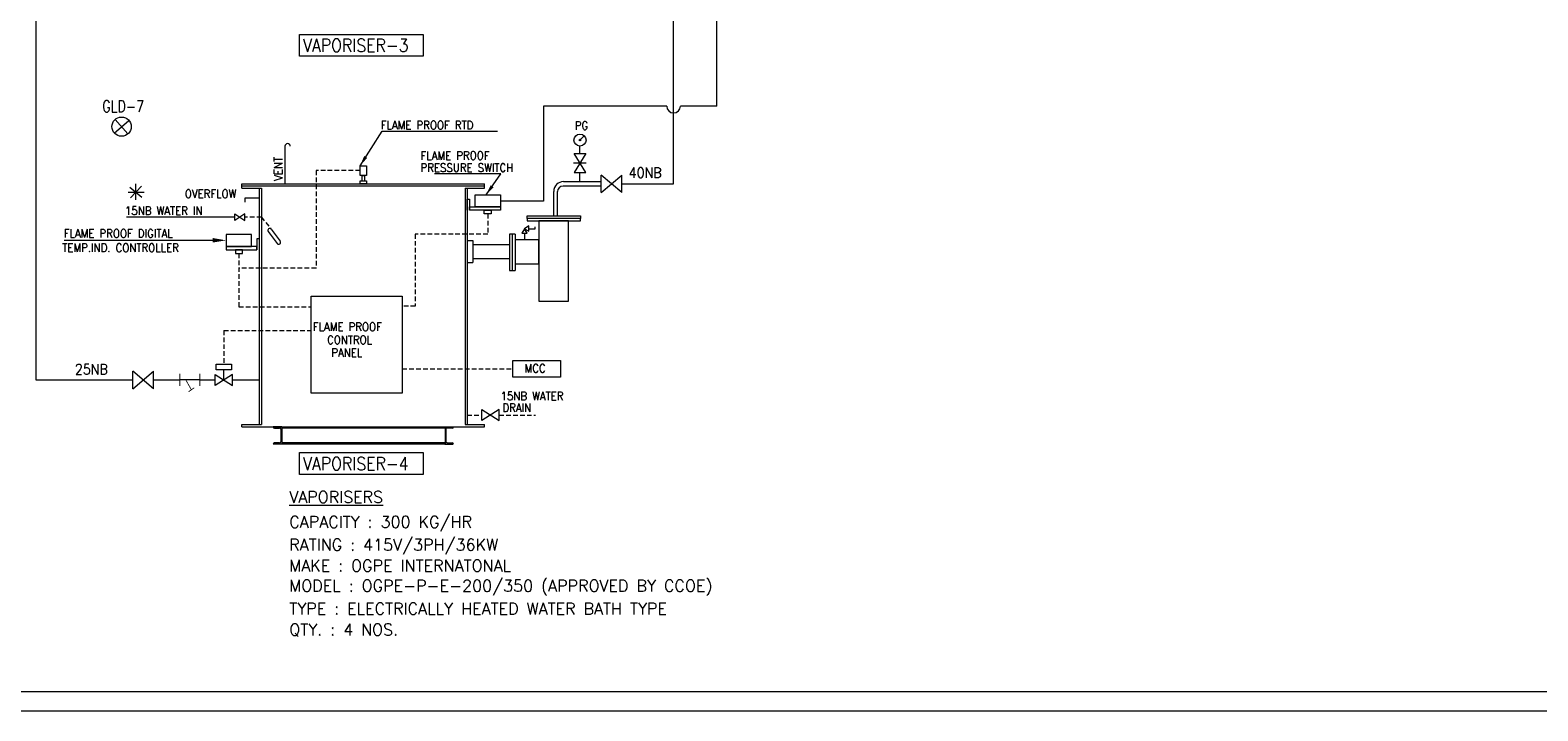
# Model space of a CAD drawing. Extents: x 41394 to 73734, y -4176 to 17654.
# Tile 3 of 7: x 53358 to 63702, y -4176 to 493. Entities that reach past the tile are written whole.
import ezdxf

# ---------------------------------------------------------------- set-up
doc = ezdxf.new("R2010")
doc.units = 0
doc.header["$LTSCALE"] = 5
doc.linetypes.add('HIDDEN', pattern=[9.525, 6.35, -3.175])
doc.layers.get('0').update_dxf_attribs({"linetype": 'CONTINUOUS', "lineweight": 20})
for name, color, linetype, lineweight in [('BOUNDARY', 7, 'CONTINUOUS', 20), ('DIM', 1, 'CONTINUOUS', 15), ('HID', 1, 'HIDDEN', 20), ('PIPE', 5, 'CONTINUOUS', 20), ('SYM', 2, 'CONTINUOUS', 30), ('TEXT', 2, 'CONTINUOUS', 15), ('VALVE', 3, 'CONTINUOUS', 20)]:
    doc.layers.add(name, color=color, linetype=linetype, lineweight=lineweight)
doc.styles.add('DIM', font='romans.shx')
doc.styles.add('l', font='romans.shx')

msp = doc.modelspace()

# ---------------------------------------------------------------- hatches: boundary and pattern name
at = {"layer": 'SYM', "lineweight": 15}
h = msp.add_hatch(color=256, dxfattribs=at)
edge = h.paths.add_edge_path()
edge.add_arc((57130, -261), 5.42, 0, 360)

# ---------------------------------------------------------------- linework, layer by layer
at = {"lineweight": 15}
for p, q in [((55106, -304), (55106, -378)), ((55106, -378), (55106, -562)), ((55633, -504), (55633, -541)), ((55633, -504), (55654, -504)), ((55654, -541), (55654, -504)), ((57130, -546), (57130, -483)), ((54811, -562), (56476, -562)), ((54811, -591), (54811, -562)), ((54811, -576), (55025, -576)), ((54811, -591), (54944, -591)), ((54930, -591), (54930, -2213)), ((54944, -591), (54944, -2213)), ((55025, -576), (56261, -576)), ((56261, -576), (56476, -576)), ((56342, -591), (56476, -591)), ((56342, -591), (56342, -2213)), ((56357, -591), (56357, -2213)), ((56476, -591), (56476, -562)), ((56950, -780), (56950, -613)), ((56976, -780), (56976, -615)), ((57014, -576), (57275, -576)), ((57017, -546), (57275, -546)), ((54930, -660), (54830, -660)), ((54830, -660), (54830, -688)), ((56357, -666), (56373, -666)), ((56357, -743), (56357, -666)), ((56373, -666), (56373, -743)), ((56373, -719), (56585, -719)), ((56373, -743), (56373, -719)), ((56585, -719), (56585, -743)), ((56585, -743), (56373, -743)), ((54990, -888), (55053, -971)), ((55011, -873), (55074, -955)), ((56646, -906), (56646, -1155)), ((56685, -906), (56646, -906)), ((56665, -906), (56665, -1155)), ((56685, -906), (56685, -1155)), ((54914, -990), (54702, -990)), ((54702, -990), (54702, -1015)), ((54702, -1015), (54914, -1015)), ((54914, -938), (54914, -1015)), ((54930, -938), (54914, -938)), ((54914, -1015), (54914, -990)), ((56357, -950), (56395, -950)), ((56395, -950), (56395, -1102)), ((56395, -978), (56646, -978)), ((56685, -942), (56848, -942)), ((56848, -1110), (56848, -942)), ((56357, -1102), (56395, -1102)), ((56395, -1073), (56646, -1073)), ((56685, -1110), (56848, -1110)), ((56646, -1155), (56685, -1155)), ((55286, -1997), (55286, -1332)), ((55286, -1332), (55911, -1332)), ((55911, -1332), (55911, -1997)), ((55911, -1997), (55286, -1997)), ((54811, -2213), (54944, -2213)), ((54811, -2228), (54811, -2213)), ((54811, -2228), (56476, -2228)), ((55084, -2228), (55025, -2228)), ((55025, -2228), (55025, -2228)), ((55034, -2236), (55069, -2236)), ((55078, -2244), (55078, -2330)), ((55084, -2228), (55084, -2347)), ((56218, -2236), (55084, -2236)), ((56203, -2228), (56261, -2228)), ((56204, -2228), (56204, -2347)), ((56209, -2244), (56209, -2330)), ((56253, -2236), (56218, -2236)), ((56261, -2228), (56261, -2228)), ((56342, -2213), (56476, -2213)), ((56476, -2228), (56476, -2213)), ((56203, -2347), (55025, -2347)), ((55025, -2347), (55025, -2347)), ((55069, -2338), (55034, -2338)), ((56218, -2338), (55084, -2338)), ((56203, -2347), (56261, -2347)), ((56218, -2338), (56253, -2338)), ((56261, -2347), (56261, -2347))]:
    msp.add_line(p, q, dxfattribs=at)
at = {"linetype": 'HIDDEN', "lineweight": 15}
for p, q in [((55319, -471), (55319, -1139)), ((55621, -471), (55319, -471)), ((54944, -790), (54831, -790)), ((54944, -790), (55009, -869)), ((56497, -768), (56497, -906)), ((56497, -906), (56000, -906)), ((56000, -906), (56000, -1401)), ((54790, -1039), (54790, -1405)), ((55319, -1139), (54790, -1139)), ((54790, -1405), (55286, -1405)), ((56000, -1401), (55911, -1401)), ((54687, -1567), (55286, -1567)), ((54687, -1567), (54687, -1799)), ((55911, -1830), (56670, -1830)), ((56357, -2148), (56456, -2148)), ((56576, -2148), (56825, -2148))]:
    msp.add_line(p, q, dxfattribs=at)
at = {"linetype": 'ByBlock', "lineweight": 15}
msp.add_line((54761, -790), (54019, -790), dxfattribs=at)
at = {"lineweight": 15}
for points in [[(55621, -437), (55666, -437), (55666, -504), (55621, -504)], [(55621, -541), (55666, -541), (55666, -562), (55621, -562)], [(56411, -636), (56585, -636), (56585, -719), (56411, -719)], [(56473, -743), (56521, -743), (56521, -768), (56473, -768)], [(57133, -798), (56767, -798), (56767, -780), (57133, -780)], [(57133, -798), (56767, -798), (56767, -816), (57133, -816)], [(57052, -816), (56848, -816), (56848, -1366), (57052, -1366)], [(54876, -908), (54702, -908), (54702, -990), (54876, -990)], [(54814, -1015), (54766, -1015), (54766, -1039), (54814, -1039)]]:
    msp.add_lwpolyline(points, close=True, dxfattribs=at)
for points in [[(54029, -619), (54139, -619)], [(54041, -584), (54124, -653)], [(54047, -657), (54121, -577)], [(54082, -672), (54082, -562)]]:
    msp.add_lwpolyline(points, dxfattribs=at)
for centre, radius, start, end in [((55124, -304), 18.4, 0, 180), ((57017, -613), 67.1, 90, 180), ((57014, -615), 38.4, 90, 180), ((55001, -881), 12.9, 37.1326, 217.1326), ((55063, -963), 12.9, 217.1326, 37.1326), ((55034, -2228), 8.33, 180, 270), ((55069, -2244), 8.33, 0, 90), ((56218, -2244), 8.33, 90, 180), ((56253, -2228), 8.33, 270, 0), ((55034, -2347), 8.33, 90, 180), ((55069, -2330), 8.33, 270, 0), ((56218, -2330), 8.33, 180, 270), ((56253, -2347), 8.33, 0, 90)]:
    msp.add_arc(centre, radius, start, end, dxfattribs=at)
at = {"layer": 'BOUNDARY', "lineweight": 15}
msp.add_lwpolyline([(41526, 17522), (41526, -4044), (73602, -4044)], dxfattribs=at)
at = {"layer": 'DIM', "lineweight": 15}
msp.add_lwpolyline([(41394, -4176), (73734, -4176), (73734, 17654), (41394, 17654)], close=True, dxfattribs=at)
at = {"layer": 'HID', "linetype": 'ByBlock', "lineweight": 15}
for p, q in [((55772, -200), (56564, -200)), ((54656, -949), (53592, -949))]:
    msp.add_line(p, q, dxfattribs=at)
for points in [[(55205, 463), (56055, 463), (56055, 314), (55205, 314)], [(55205, -2405), (56055, -2405), (56055, -2554), (55205, -2554)]]:
    msp.add_lwpolyline(points, close=True, dxfattribs=at)
for points in [[(55621, -437), (55772, -200)], [(56486, -636), (56587, -492), (56132, -492)]]:
    msp.add_lwpolyline(points, dxfattribs=at)
for points in [[(55670, -384), (55621, -437), (55650, -370)], [(56537, -584), (56486, -636), (56517, -571)]]:
    msp.add_solid(points, dxfattribs=at)
at = {"layer": 'HID', "linetype": 'ByBlock', "lineweight": 15, "extrusion": (0, 0, -1)}
msp.add_solid([(-54609, -964), (-54702, -949), (-54610, -933)], dxfattribs=at)
at = {"layer": 'PIPE', "lineweight": 15}
for p, q in [((53400, -1907), (53400, 9237)), ((58068, -28), (58068, 8657)), ((57772, -561), (57772, 8368)), ((56879, -28), (56879, -681)), ((57725, -28), (56879, -28)), ((58068, -28), (57819, -28)), ((57418, -561), (57772, -561)), ((56879, -681), (56585, -681)), ((54061, -1907), (53400, -1907)), ((54385, -1907), (54204, -1907)), ((54522, -1906), (54626, -1906)), ((54930, -1907), (54747, -1907))]:
    msp.add_line(p, q, dxfattribs=at)
at = {"layer": 'PIPE', "color": 0, "linetype": 'ByBlock', "lineweight": 15}
msp.add_line((54688, -1907), (54685, -1907), dxfattribs=at)
at = {"layer": 'PIPE', "color": 0, "lineweight": 15}
msp.add_lwpolyline([(56670, -1772), (56996, -1772), (56996, -1888), (56670, -1888)], close=True, dxfattribs=at)
at = {"layer": 'PIPE', "lineweight": 15}
msp.add_arc((57772, -28), 47, 180, 0, dxfattribs=at)
at = {"layer": 'SYM', "lineweight": 15}
for p, q in [((57130, -261), (57158, -231)), ((57130, -354), (57130, -302)), ((57173, -419), (57086, -419)), ((57275, -621), (57275, -501)), ((57418, -621), (57275, -501)), ((57275, -621), (57418, -501)), ((57418, -621), (57418, -501)), ((56749, -900), (56749, -942)), ((56780, -869), (56822, -869)), ((56822, -869), (56822, -857)), ((54061, -1967), (54061, -1847)), ((54061, -1967), (54204, -1847)), ((54204, -1967), (54061, -1847)), ((54204, -1967), (54204, -1847)), ((54687, -1906), (54687, -1836)), ((54522, -1906), (54385, -1906))]:
    msp.add_line(p, q, dxfattribs=at)
for points in [[(57089, -483), (57170, -483), (57089, -354), (57170, -354)], [(54831, -812), (54831, -768), (54761, -812), (54761, -768)], [(56749, -869), (56731, -900), (56767, -900)], [(56749, -869), (56780, -887), (56780, -850)], [(54634, -1799), (54740, -1799), (54740, -1836), (54634, -1836)], [(54747, -1944), (54747, -1868), (54626, -1944), (54626, -1868)], [(56456, -2185), (56456, -2110), (56576, -2185), (56576, -2110)]]:
    msp.add_lwpolyline(points, close=True, dxfattribs=at)
at = {"layer": 'SYM', "lineweight": 15, "const_width": 5.64}
for points in [[(54385, -1864), (54385, -1949)], [(54522, -1864), (54522, -1949)], [(54522, -1906), (54385, -1906)], [(54426, -1907), (54464, -1974)], [(54483, -1960), (54445, -1987)]]:
    msp.add_lwpolyline(points, dxfattribs=at)
at = {"layer": 'SYM', "lineweight": 15}
for radius in [41.4, 5.42]:
    msp.add_circle((57130, -261), radius, dxfattribs=at)
msp.add_solid([(57150, -237), (57158, -231), (57152, -239)], dxfattribs=at)
at = {"layer": 'VALVE', "lineweight": 15}
for p, q in [((53935, -213), (54034, -126)), ((54028, -219), (53941, -120))]:
    msp.add_line(p, q, dxfattribs=at)
msp.add_circle((53985, -169), 66, dxfattribs=at)

# ---------------------------------------------------------------- texts
at = {"layer": 'TEXT', "lineweight": 15}
for s, height, style, width, p in [('VAPORISER-3', 87.69, 'l', 0.9, (55230, 345)), ('GLD-7', 80, 'DIM', 0.8, (53852, -69)), ('FLAME PROOF RTD', 56.82, 'l', 0.9, (55763, -187)), ('PG', 56.8, 'l', 0.9, (57094, -190)), ('FLAME PROOF', 56.82, 'l', 0.9, (56036, -396)), ('PRESSURE SWITCH', 56.82, 'l', 0.9, (56036, -479)), ('40NB', 70.2, 'l', 0.9, (57465, -520)), ('OVERFLOW', 56.8, 'l', 0.9, (54419, -658)), ('15NB WATER IN', 56.82, 'l', 0.9, (54008, -774)), ('FLAME PROOF DIGITAL', 56.82, 'l', 0.9, (53588, -930)), ('TEMP.IND. CONTROLLER', 56.82, 'l', 0.9, (53578, -1028)), ('FLAME PROOF', 56.82, 'l', 0.9, (55297, -1570)), ('CONTROL', 56.8, 'l', 0.9, (55395, -1660)), (' PANEL', 56.8, 'l', 0.9, (55389, -1747)), ('25NB', 70.2, 'l', 0.9, (53665, -1868)), ('MCC', 56.8, 'l', 0.9, (56750, -1855)), ('15NB WATER ', 56.82, 'l', 0.9, (56585, -2045)), ('DRAIN', 56.8, 'l', 0.9, (56598, -2125)), ('VAPORISER-4', 87.69, 'l', 0.9, (55230, -2524))]:
    msp.add_text(s, height=height, dxfattribs=dict(at, style=style, width=width)).set_placement(p)
at = {"layer": 'TEXT', "lineweight": 15, "style": 'l', "width": 0.9}
msp.add_text('VENT', height=56.8, rotation=90, dxfattribs=at).set_placement((55088, -540))
at = {"layer": 'TEXT', "lineweight": 15, "style": 'DIM'}
for s, p in [('%%UVAPORISERS', (55135, -2749)), ('CAPACITY : 300 KG/HR', (55135, -2920)), ('RATING : 415V/3PH/36KW', (55135, -3077)), ('MAKE : OGPE INTERNATONAL', (55135, -3220)), ('MODEL : OGPE-P-E-200/350 (APPROVED BY CCOE)', (55135, -3358)), ('TYPE : ELECTRICALLY HEATED WATER BATH TYPE', (55135, -3515)), ('QTY. : 4 NOS.', (55135, -3658))]:
    msp.add_text(s, height=79.99, dxfattribs=at).set_placement(p)

doc.saveas('drawing.dxf')
